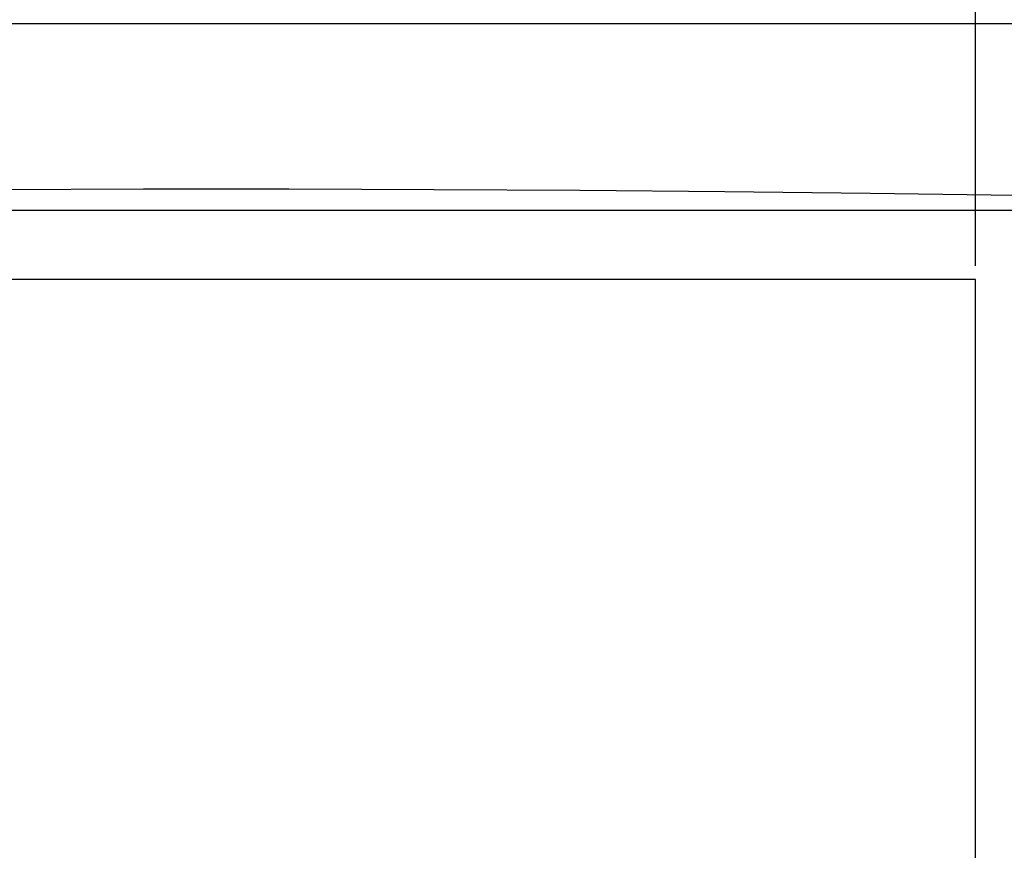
# Model space of a CAD drawing. Extents: x -71 to 52, y -13 to 68.
# Tile 20 of 81: x -2.9 to 5, y 49.86 to 56.53. Entities that reach past the tile are written whole.
import ezdxf

# ---------------------------------------------------------------- set-up
doc = ezdxf.new("R2010")
doc.units = 0
doc.header["$LTSCALE"] = 1.21
doc.header["$MEASUREMENT"] = 0
doc.layers.add('dim', color=5, linetype='CONTINUOUS')
doc.layers.add('UNIT', color=7, linetype='CONTINUOUS')

msp = doc.modelspace()

# ---------------------------------------------------------------- linework, layer by layer
at = {"layer": 'dim'}
msp.add_line((4.7687, 54.559), (4.7687, 58.0607), dxfattribs=at)
at = {"layer": 'UNIT', "linetype": 'Continuous'}
for p, q in [((-9.7013, 56.503), (7.0487, 56.503)), ((5.4537, 55.003), (-8.1063, 55.003)), ((4.7687, 54.447), (-7.4213, 54.447)), ((4.7687, 45.249), (4.7687, 54.447))]:
    msp.add_line(p, q, dxfattribs=at)
msp.add_lwpolyline([(6.2542, 55.1027), (5.0894, 55.1226), (3.9239, 55.1392), (2.7578, 55.1524), (1.5912, 55.1624), (0.4243, 55.169), (-0.7428, 55.1723), (-1.9099, 55.1723), (-3.077, 55.169), (-4.2438, 55.1624), (-5.4104, 55.1524), (-6.5766, 55.1392), (-7.7421, 55.1226), (-8.9069, 55.1027)], dxfattribs=at)

doc.saveas('drawing.dxf')
